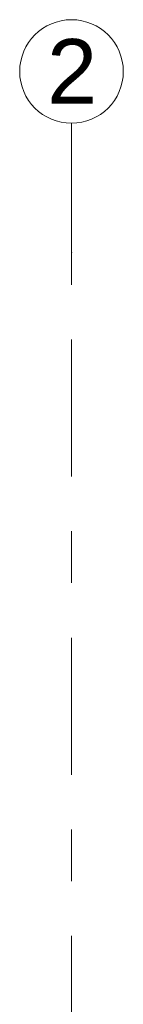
# Model space of a CAD drawing. Header units: metres. Extents: x -3.6 to 84.5, y -11 to 16.8.
# Tile 37 of 229: x 4.03 to 4.23, y 14.902 to 16.805. Entities that reach past the tile are written whole.
import ezdxf

# ---------------------------------------------------------------- set-up
doc = ezdxf.new("R2010")
doc.units = ezdxf.units.M
doc.header["$MEASUREMENT"] = 0
doc.linetypes.add('Strichlinie doppelt', pattern=[0.546806, 0.264583, -0.105833, 0.070556, -0.105833])
doc.layers.add('451 - Universal.Achsen Raster', color=7, linetype='Continuous')
doc.styles.add('ERSTELLTER_STIL_2', font='txt')

msp = doc.modelspace()

# ---------------------------------------------------------------- linework, layer by layer
at = {"layer": '451 - Universal.Achsen Raster', "color": 160, "linetype": 'Strichlinie doppelt', "lineweight": 9, "true_color": 0x3232ff}
for p, q in [((4.13, 16.355), (4.13, 16.605)), ((4.13, -10.585), (4.13, 16.355))]:
    msp.add_line(p, q, dxfattribs=at)
at = {"layer": '451 - Universal.Achsen Raster', "color": 160, "linetype": 'Continuous', "lineweight": 9, "true_color": 0x3232ff}
msp.add_circle((4.13, 16.705), 0.1, dxfattribs=at)
at = {"layer": '451 - Universal.Achsen Raster', "color": 160, "linetype": 'Strichlinie doppelt', "lineweight": 9, "true_color": 0x3232ff}
msp.add_point((4.13, 16.355), dxfattribs=at)
msp.add_point((4.13, 16.355), dxfattribs=at)

# ---------------------------------------------------------------- texts
at = {"layer": '451 - Universal.Achsen Raster', "color": 160, "lineweight": 9, "true_color": 0x3232ff, "insert": (4.0826, 16.7675), "char_height": 0.125, "attachment_point": 1, "style": 'ERSTELLTER_STIL_2'}
msp.add_mtext('\\A1;{\\pql;\\pt0;\\fArial|b0|i0|c0|p38;2}', dxfattribs=at)

doc.saveas('drawing.dxf')
